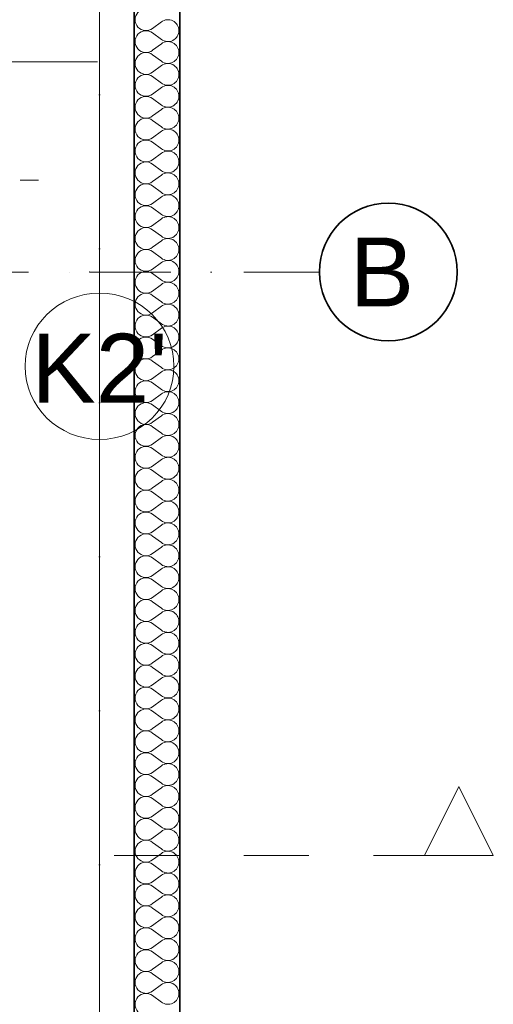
# Model space of a CAD drawing. Header units: millimetres. Extents: x -34676 to 172266, y 39940 to 476087.
# Tile 238 of 256: x 49713 to 51774, y 384973 to 389259. Entities that reach past the tile are written whole.
import ezdxf
from ezdxf.lldxf.tags import DXFTag

# ---------------------------------------------------------------- set-up
doc = ezdxf.new("R2010")
doc.units = ezdxf.units.MM
doc.header["$MEASUREMENT"] = 0
doc.linetypes.add('Kropki i Kreski', pattern=[6.702778, 3.527778, -1.763889, 0, -1.411111])
doc.linetypes.add('Przerywana', pattern=[5.644444, 2.822222, -2.822222])
for name, color, linetype in [('#podkład', 252, 'Continuous'), ('- A - ocieplenie', 7, 'Continuous'), ('Instalacje - Elektryczne', 7, 'Continuous'), ('IS_Text_Pion_Wodociag', 7, 'Continuous'), ('Konstrukcja - Siatka mod', 7, 'Continuous'), ('Konstrukcja - Stropy', 7, 'Continuous'), ('Konstrukcja - Ściany zewnętrzne', 7, 'Continuous'), ('Znaczniki - Przekroje', 7, 'Continuous'), ('Znaczniki drzwi Archicada', 7, 'Continuous')]:
    doc.layers.add(name, color=color, linetype=linetype)
doc.styles.add('MtXpl_Arial', font='arial.ttf', dxfattribs={"height": 0.2})
doc.styles.get("Standard").update_dxf_attribs({"font": 'arial.ttf'})
tags = doc.linetypes.add('SOLID', pattern=[10, 10, 0]).pattern_tags.tags
tags[6:7] = [DXFTag(74, 4), DXFTag(75, 0), DXFTag(340, '0'), DXFTag(46, 0.0), DXFTag(50, 0.0), DXFTag(44, 0.0), DXFTag(45, 0.0)]
tags[4:5] = [DXFTag(74, 4), DXFTag(75, 0), DXFTag(340, '0'), DXFTag(46, 0.0), DXFTag(50, 0.0), DXFTag(44, 0.0), DXFTag(45, 0.0)]

# ---------------------------------------------------------------- blocks, each defined once
blk = doc.blocks.new('uyd')
at = {"layer": '- A - ocieplenie', "color": 252, "linetype": 'Continuous', "lineweight": 35, "ltscale": 100}
for p, q in [((49817.6, 186090.5), (49817.6, 173310.5)), ((50017.6, 173510.5), (50017.6, 186090.5))]:
    blk.add_line(p, q, dxfattribs=at)
at = {"layer": '- A - ocieplenie', "color": 252, "linetype": 'Continuous', "lineweight": 13, "ltscale": 100}
for p, q in [((49898.5, 179270.6), (49936.6, 179299.2)), ((49898.5, 179251.5), (49936.6, 179223)), ((49898.5, 179175.4), (49936.6, 179203.9)), ((49898.5, 179156.3), (49936.6, 179127.7)), ((49898.5, 179080.1), (49936.6, 179108.7)), ((49898.5, 179061.1), (49936.6, 179032.5)), ((49898.5, 178984.9), (49936.6, 179013.4)), ((49898.5, 178965.8), (49936.6, 178937.3)), ((49898.5, 178889.6), (49936.6, 178918.2)), ((49898.5, 178870.6), (49936.6, 178842)), ((49898.5, 178794.4), (49936.6, 178823)), ((49898.5, 178775.4), (49936.6, 178746.8)), ((49898.5, 178699.2), (49936.6, 178727.7)), ((49898.5, 178680.1), (49936.6, 178651.5)), ((49898.5, 178603.9), (49936.6, 178632.5)), ((49898.5, 178584.9), (49936.6, 178556.3)), ((49898.5, 178508.7), (49936.6, 178537.3)), ((49898.5, 178489.6), (49936.6, 178461.1)), ((49898.5, 178413.4), (49936.6, 178442)), ((49898.5, 178394.4), (49936.6, 178365.8)), ((49898.5, 178318.2), (49936.6, 178346.8)), ((49898.5, 178299.2), (49936.6, 178270.6)), ((49898.5, 178223), (49936.6, 178251.5)), ((49898.5, 178203.9), (49936.6, 178175.4)), ((49898.5, 178127.7), (49936.6, 178156.3)), ((49898.5, 178108.7), (49936.6, 178080.1)), ((49898.5, 178032.5), (49936.6, 178061.1)), ((49898.5, 178013.4), (49936.6, 177984.9)), ((49898.5, 177937.3), (49936.6, 177965.8)), ((49898.5, 177918.2), (49936.6, 177889.6)), ((49898.5, 177842), (49936.6, 177870.6)), ((49898.5, 177823), (49936.6, 177794.4)), ((49898.5, 177746.8), (49936.6, 177775.4)), ((49898.5, 177727.7), (49936.6, 177699.2)), ((49898.5, 177651.5), (49936.6, 177680.1)), ((49898.5, 177632.5), (49936.6, 177603.9)), ((49898.5, 177556.3), (49936.6, 177584.9)), ((49898.5, 177537.3), (49936.6, 177508.7)), ((49898.5, 177461.1), (49936.6, 177489.6)), ((49898.5, 177442), (49936.6, 177413.4)), ((49898.5, 177365.8), (49936.6, 177394.4)), ((49898.5, 177346.8), (49936.6, 177318.2)), ((49898.5, 177270.6), (49936.6, 177299.2)), ((49898.5, 177251.5), (49936.6, 177223)), ((49898.5, 177175.4), (49936.6, 177203.9)), ((49898.5, 177156.3), (49936.6, 177127.7)), ((49898.5, 177080.1), (49936.6, 177108.7)), ((49898.5, 177061.1), (49936.6, 177032.5)), ((49898.5, 176984.9), (49936.6, 177013.4)), ((49898.5, 176965.8), (49936.6, 176937.3)), ((49898.5, 176889.6), (49936.6, 176918.2)), ((49898.5, 176870.6), (49936.6, 176842)), ((49898.5, 176794.4), (49936.6, 176823)), ((49898.5, 176775.4), (49936.6, 176746.8)), ((49898.5, 176699.2), (49936.6, 176727.7)), ((49898.5, 176680.1), (49936.6, 176651.5)), ((49898.5, 176603.9), (49936.6, 176632.5)), ((49898.5, 176584.9), (49936.6, 176556.3)), ((49898.5, 176508.7), (49936.6, 176537.3)), ((49898.5, 176489.6), (49936.6, 176461.1)), ((49898.5, 176413.4), (49936.6, 176442)), ((49898.5, 176394.4), (49936.6, 176365.8)), ((49898.5, 176318.2), (49936.6, 176346.8)), ((49898.5, 176299.2), (49936.6, 176270.6)), ((49898.5, 176223), (49936.6, 176251.5)), ((49898.5, 176203.9), (49936.6, 176175.4)), ((49898.5, 176127.7), (49936.6, 176156.3)), ((49898.5, 176108.7), (49936.6, 176080.1)), ((49898.5, 176032.5), (49936.6, 176061.1)), ((49898.5, 176013.4), (49936.6, 175984.9)), ((49898.5, 175937.3), (49936.6, 175965.8)), ((49898.5, 175918.2), (49936.6, 175889.6)), ((49898.5, 175842), (49936.6, 175870.6)), ((49898.5, 175823), (49936.6, 175794.4)), ((49898.5, 175746.8), (49936.6, 175775.4)), ((49898.5, 175727.7), (49936.6, 175699.2)), ((49898.5, 175651.5), (49936.6, 175680.1)), ((49898.5, 175632.5), (49936.6, 175603.9)), ((49898.5, 175556.3), (49936.6, 175584.9)), ((49898.5, 175537.3), (49936.6, 175508.7)), ((49898.5, 175461.1), (49936.6, 175489.6)), ((49898.5, 175442), (49936.6, 175413.4)), ((49898.5, 175365.8), (49936.6, 175394.4)), ((49898.5, 175346.8), (49936.6, 175318.2)), ((49898.5, 175270.6), (49936.6, 175299.2)), ((49898.5, 175251.5), (49936.6, 175223)), ((49898.5, 175175.4), (49936.6, 175203.9)), ((49898.5, 175156.3), (49936.6, 175127.7)), ((49898.5, 175080.1), (49936.6, 175108.7)), ((49898.5, 175061.1), (49936.6, 175032.5))]:
    blk.add_line(p, q, dxfattribs=at)
for centre, start, end in [((49869.9, 179308.7), 53.1301, 306.8699), ((49965.2, 179261.1), 0, 126.8699), ((49869.9, 179213.4), 53.1301, 306.8699), ((49965.2, 179261.1), 233.1301, 0), ((49965.2, 179165.8), 0, 126.8699), ((49869.9, 179118.2), 53.1301, 306.8699), ((49965.2, 179165.8), 233.1301, 0), ((49965.2, 179070.6), 0, 126.8699), ((49869.9, 179023), 53.1301, 306.8699), ((49965.2, 179070.6), 233.1301, 0), ((49965.2, 178975.4), 0, 126.8699), ((49869.9, 178927.7), 53.1301, 306.8699), ((49965.2, 178975.4), 233.1301, 0), ((49965.2, 178880.1), 0, 126.8699), ((49869.9, 178832.5), 53.1301, 306.8699), ((49965.2, 178880.1), 233.1301, 0), ((49965.2, 178784.9), 0, 126.8699), ((49869.9, 178737.3), 53.1301, 306.8699), ((49965.2, 178784.9), 233.1301, 0), ((49965.2, 178689.6), 0, 126.8699), ((49869.9, 178642), 53.1301, 306.8699), ((49965.2, 178689.6), 233.1301, 0), ((49965.2, 178594.4), 0, 126.8699), ((49869.9, 178546.8), 53.1301, 306.8699), ((49965.2, 178594.4), 233.1301, 0), ((49965.2, 178499.2), 0, 126.8699), ((49869.9, 178451.5), 53.1301, 306.8699), ((49965.2, 178499.2), 233.1301, 0), ((49965.2, 178403.9), 0, 126.8699), ((49869.9, 178356.3), 53.1301, 306.8699), ((49965.2, 178403.9), 233.1301, 0), ((49965.2, 178308.7), 0, 126.8699), ((49869.9, 178261.1), 53.1301, 306.8699), ((49965.2, 178308.7), 233.1301, 0), ((49965.2, 178213.4), 0, 126.8699), ((49869.9, 178165.8), 53.1301, 306.8699), ((49965.2, 178213.4), 233.1301, 0), ((49965.2, 178118.2), 0, 126.8699), ((49869.9, 178070.6), 53.1301, 306.8699), ((49965.2, 178118.2), 233.1301, 0), ((49965.2, 178023), 0, 126.8699), ((49869.9, 177975.4), 53.1301, 306.8699), ((49965.2, 178023), 233.1301, 0), ((49965.2, 177927.7), 0, 126.8699), ((49869.9, 177880.1), 53.1301, 306.8699), ((49965.2, 177927.7), 233.1301, 0), ((49965.2, 177832.5), 0, 126.8699), ((49869.9, 177784.9), 53.1301, 306.8699), ((49965.2, 177832.5), 233.1301, 0), ((49965.2, 177737.3), 0, 126.8699), ((49869.9, 177689.6), 53.1301, 306.8699), ((49965.2, 177737.3), 233.1301, 0), ((49965.2, 177642), 0, 126.8699), ((49869.9, 177594.4), 53.1301, 306.8699), ((49965.2, 177642), 233.1301, 0), ((49965.2, 177546.8), 0, 126.8699), ((49869.9, 177499.2), 53.1301, 306.8699), ((49965.2, 177546.8), 233.1301, 0), ((49965.2, 177451.5), 0, 126.8699), ((49869.9, 177403.9), 53.1301, 306.8699), ((49965.2, 177451.5), 233.1301, 0), ((49965.2, 177356.3), 0, 126.8699), ((49869.9, 177308.7), 53.1301, 306.8699), ((49965.2, 177356.3), 233.1301, 0), ((49965.2, 177261.1), 0, 126.8699), ((49869.9, 177213.4), 53.1301, 306.8699), ((49965.2, 177261.1), 233.1301, 0), ((49965.2, 177165.8), 0, 126.8699), ((49869.9, 177118.2), 53.1301, 306.8699), ((49965.2, 177165.8), 233.1301, 0), ((49965.2, 177070.6), 0, 126.8699), ((49869.9, 177023), 53.1301, 306.8699), ((49965.2, 177070.6), 233.1301, 0), ((49965.2, 176975.4), 0, 126.8699), ((49869.9, 176927.7), 53.1301, 306.8699), ((49965.2, 176975.4), 233.1301, 0), ((49965.2, 176880.1), 0, 126.8699), ((49869.9, 176832.5), 53.1301, 306.8699), ((49965.2, 176880.1), 233.1301, 0), ((49965.2, 176784.9), 0, 126.8699), ((49869.9, 176737.3), 53.1301, 306.8699), ((49965.2, 176784.9), 233.1301, 0), ((49965.2, 176689.6), 0, 126.8699), ((49869.9, 176642), 53.1301, 306.8699), ((49965.2, 176689.6), 233.1301, 0), ((49965.2, 176594.4), 0, 126.8699), ((49869.9, 176546.8), 53.1301, 306.8699), ((49965.2, 176594.4), 233.1301, 0), ((49965.2, 176499.2), 0, 126.8699), ((49869.9, 176451.5), 53.1301, 306.8699), ((49965.2, 176499.2), 233.1301, 0), ((49965.2, 176403.9), 0, 126.8699), ((49869.9, 176356.3), 53.1301, 306.8699), ((49965.2, 176403.9), 233.1301, 0), ((49965.2, 176308.7), 0, 126.8699), ((49869.9, 176261.1), 53.1301, 306.8699), ((49965.2, 176308.7), 233.1301, 0), ((49965.2, 176213.4), 0, 126.8699), ((49869.9, 176165.8), 53.1301, 306.8699), ((49965.2, 176213.4), 233.1301, 0), ((49965.2, 176118.2), 0, 126.8699), ((49869.9, 176070.6), 53.1301, 306.8699), ((49965.2, 176118.2), 233.1301, 0), ((49965.2, 176023), 0, 126.8699), ((49869.9, 175975.4), 53.1301, 306.8699), ((49965.2, 176023), 233.1301, 0), ((49965.2, 175927.7), 0, 126.8699), ((49869.9, 175880.1), 53.1301, 306.8699), ((49965.2, 175927.7), 233.1301, 0), ((49965.2, 175832.5), 0, 126.8699), ((49869.9, 175784.9), 53.1301, 306.8699), ((49965.2, 175832.5), 233.1301, 0), ((49965.2, 175737.3), 0, 126.8699), ((49869.9, 175689.6), 53.1301, 306.8699), ((49965.2, 175737.3), 233.1301, 0), ((49965.2, 175642), 0, 126.8699), ((49869.9, 175594.4), 53.1301, 306.8699), ((49965.2, 175642), 233.1301, 0), ((49965.2, 175546.8), 0, 126.8699), ((49869.9, 175499.2), 53.1301, 306.8699), ((49965.2, 175546.8), 233.1301, 0), ((49965.2, 175451.5), 0, 126.8699), ((49869.9, 175403.9), 53.1301, 306.8699), ((49965.2, 175451.5), 233.1301, 0), ((49965.2, 175356.3), 0, 126.8699), ((49869.9, 175308.7), 53.1301, 306.8699), ((49965.2, 175356.3), 233.1301, 0), ((49965.2, 175261.1), 0, 126.8699), ((49869.9, 175213.4), 53.1301, 306.8699), ((49965.2, 175261.1), 233.1301, 0), ((49965.2, 175165.8), 0, 126.8699), ((49869.9, 175118.2), 53.1301, 306.8699), ((49965.2, 175165.8), 233.1301, 0), ((49965.2, 175070.6), 0, 126.8699), ((49869.9, 175023), 53.1301, 306.8699), ((49965.2, 175070.6), 233.1301, 0)]:
    blk.add_arc(centre, 47.6, start, end, dxfattribs=at)
at = {"layer": 'Instalacje - Elektryczne', "color": 252, "linetype": 'Continuous', "lineweight": 0, "ltscale": 100}
blk.add_line((49322.6, 178610.5), (49402.6, 178610.5), dxfattribs=at)
at = {"layer": 'Konstrukcja - Siatka mod', "color": 252, "linetype": 'Kropki i Kreski', "lineweight": 13, "ltscale": 100}
for p, q in [((49667.6, 188896.4), (49667.6, 171931.6)), ((20180, 178210.5), (49624.6, 178210.5)), ((49624.6, 178210.5), (50624.6, 178210.5))]:
    blk.add_line(p, q, dxfattribs=at)
at = {"layer": 'Konstrukcja - Siatka mod', "color": 252, "linetype": 'Continuous', "lineweight": 35, "ltscale": 100}
blk.add_circle((50924.6, 178210.5), 300, dxfattribs=at)
at = {"layer": 'Konstrukcja - Siatka mod', "color": 252, "linetype": 'Kropki i Kreski', "lineweight": 13, "ltscale": 100}
blk.add_point((49624.6, 178210.5), dxfattribs=at)
blk.add_point((49624.6, 178210.5), dxfattribs=at)
at = {"layer": 'Konstrukcja - Stropy', "color": 252, "linetype": 'Continuous', "lineweight": 13, "ltscale": 100}
blk.add_line((49667.6, 173310.5), (49667.6, 185790.5), dxfattribs=at)
at = {"layer": 'Konstrukcja - Ściany zewnętrzne', "color": 252, "linetype": 'Continuous', "lineweight": 35, "ltscale": 100}
blk.add_line((49817.6, 173010.5), (49817.6, 186090.5), dxfattribs=at)
at = {"layer": 'Znaczniki - Przekroje', "color": 252, "linetype": 'Continuous', "lineweight": 13, "ltscale": 100}
for p, q in [((51081.3, 175671), (51231.3, 175971)), ((51231.3, 175971), (51381.3, 175671)), ((51381.3, 175671), (51081.3, 175671))]:
    blk.add_line(p, q, dxfattribs=at)
at = {"layer": 'Znaczniki - Przekroje', "color": 252, "linetype": 'Przerywana', "lineweight": 13, "ltscale": 100}
blk.add_line((49731.3, 175671), (51081.3, 175671), dxfattribs=at)
at = {"layer": 'Znaczniki drzwi Archicada', "color": 252, "linetype": 'Continuous', "lineweight": 13, "ltscale": 100}
blk.add_line((49007.6, 179125.5), (49659.2, 179125.5), dxfattribs=at)
at = {"layer": 'Konstrukcja - Siatka mod', "color": 252, "linetype": 'Continuous', "lineweight": 13, "style": 'MtXpl_Arial'}
blk.add_text('B', height=300, dxfattribs=at).set_placement((50756.8, 178060.5))

msp = doc.modelspace()

# ---------------------------------------------------------------- block references
at = {"layer": '#podkład'}
msp.add_blockref('uyd', (392.7, 209950.3), dxfattribs=at)

# ---------------------------------------------------------------- next in the draw order: linework, layer by layer
at = {"layer": 'IS_Text_Pion_Wodociag', "color": 7, "linetype": 'SOLID', "lineweight": 18, "ltscale": 10}
msp.add_ellipse((50060.3, 387750.6), major_axis=(324, 0), ratio=0.983333, dxfattribs=at)
msp.add_ellipse((50060.3, 387750.6), major_axis=(324, 0), ratio=0.983333, dxfattribs=at)
msp.add_ellipse((50060.3, 387750.6), major_axis=(324, 0), ratio=0.983333, dxfattribs=at)
msp.add_ellipse((50060.3, 387750.6), major_axis=(324, 0), ratio=0.983333, dxfattribs=at)

# ---------------------------------------------------------------- next in the draw order: texts
at = {"layer": 'IS_Text_Pion_Wodociag', "color": 7, "linetype": 'SOLID', "lineweight": 18, "ltscale": 10, "insert": (50060.3, 387592.1), "char_height": 300, "attachment_point": 8}
msp.add_mtext("K2'", dxfattribs=at)
msp.add_mtext("K2'", dxfattribs=at)
msp.add_mtext("K2'", dxfattribs=at)
msp.add_mtext("K2'", dxfattribs=at)

doc.saveas('drawing.dxf')
